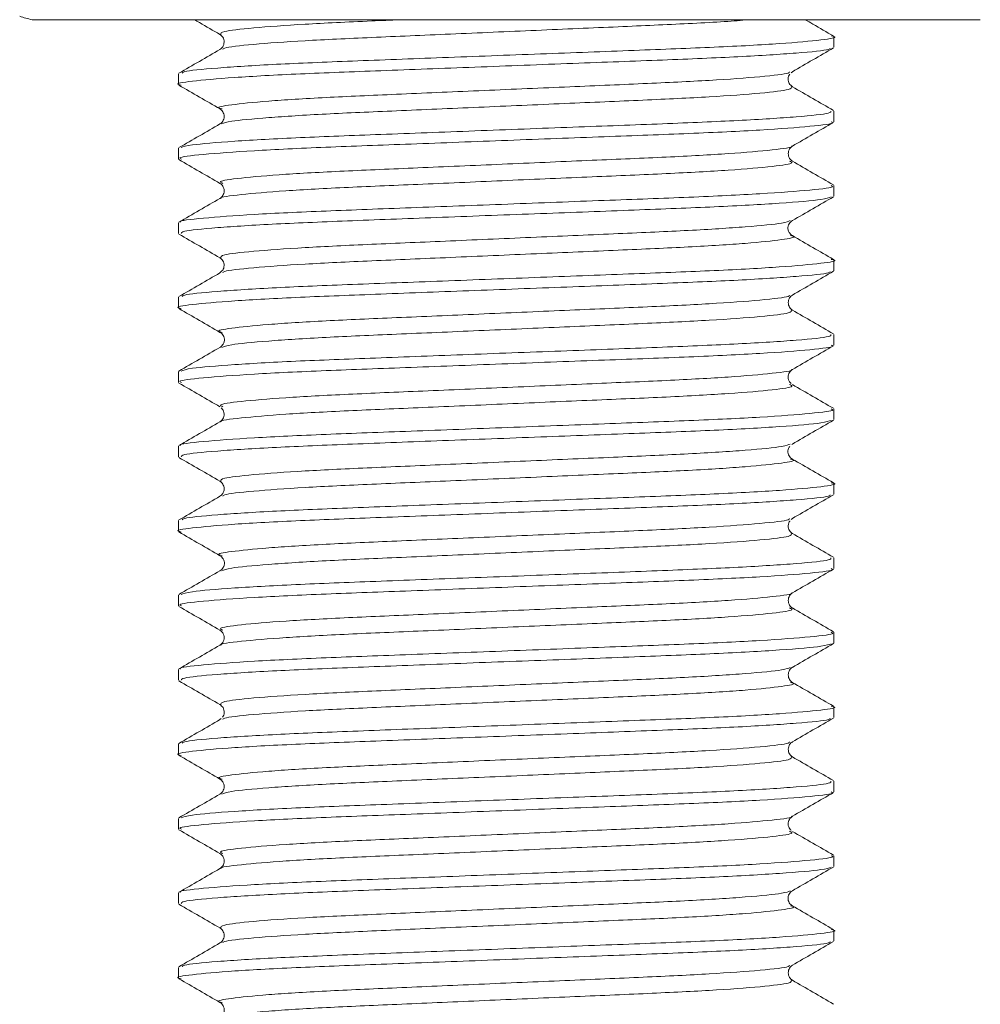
# Model space of a CAD drawing. Header units: millimetres. Extents: x 0 to 210, y 0 to 297.
# Tile 15 of 24: x 116 to 127, y 206 to 217. Entities that reach past the tile are written whole.
import ezdxf

# ---------------------------------------------------------------- set-up
doc = ezdxf.new("R2010")
doc.units = ezdxf.units.MM

msp = doc.modelspace()

# ---------------------------------------------------------------- linework, layer by layer
at = {"color": 179, "linetype": 'Continuous', "lineweight": 15}
for p, q in [((126.954, 217.062), (116.347, 217.062)), ((125.317, 216.753), (125.317, 216.873)), ((117.984, 216.456), (117.984, 216.336)), ((124.838, 216.468), (124.852, 216.48)), ((125.317, 215.92), (125.317, 216.039)), ((117.984, 215.623), (117.984, 215.503)), ((125.317, 215.086), (125.317, 215.206)), ((117.984, 214.789), (117.984, 214.67)), ((125.317, 214.253), (125.317, 214.373)), ((118.463, 214.243), (118.449, 214.229)), ((117.984, 213.956), (117.984, 213.836)), ((125.317, 213.42), (125.317, 213.539)), ((117.984, 213.123), (117.984, 213.003)), ((125.317, 212.586), (125.317, 212.706)), ((117.984, 212.289), (117.984, 212.17)), ((124.844, 212.307), (124.852, 212.313)), ((125.317, 211.753), (125.317, 211.873)), ((124.838, 211.467), (124.852, 211.48)), ((117.984, 211.456), (117.984, 211.336)), ((125.317, 210.92), (125.317, 211.039)), ((117.984, 210.623), (117.984, 210.503)), ((125.317, 210.086), (125.317, 210.206)), ((117.984, 209.789), (117.984, 209.67)), ((125.317, 209.253), (125.317, 209.373)), ((118.462, 209.242), (118.449, 209.229)), ((117.984, 208.956), (117.984, 208.836)), ((125.317, 208.42), (125.317, 208.539)), ((117.984, 208.123), (117.984, 208.003)), ((125.317, 207.586), (125.317, 207.706)), ((117.984, 207.289), (117.984, 207.17)), ((125.317, 206.753), (125.317, 206.873)), ((117.984, 206.456), (117.984, 206.336))]:
    msp.add_line(p, q, dxfattribs=at)
msp.add_arc((116.686, 218.539), 1.516, 251.6256, 257.0515, dxfattribs=at)
for points, knots in [([(118.163, 217.062), (118.182, 217.051), (118.277, 216.996), (118.372, 216.941), (118.449, 216.897)], [0, 0, 0, 0, 0.196947, 1, 1, 1, 1]), ([(125.311, 216.88), (125.234, 216.924), (125.129, 216.985), (125.024, 217.046), (124.995, 217.062)], [0, 0, 0, 0, 0.727884, 1, 1, 1, 1]), ([(118.449, 216.897), (118.46, 216.888), (118.484, 216.87), (118.501, 216.811), (118.482, 216.754), (118.46, 216.737), (118.449, 216.729)], [0, 0, 0, 0, 0.240569, 0.488289, 0.742959, 1, 1, 1, 1]), ([(118.449, 216.729), (118.372, 216.684), (118.219, 216.596), (118.066, 216.507), (117.99, 216.463)], [0, 0, 0, 0, 0.4999495, 1, 1, 1, 1]), ([(124.852, 216.48), (124.928, 216.524), (125.081, 216.613), (125.234, 216.701), (125.311, 216.746)], [0, 0, 0, 0, 0.49995, 1, 1, 1, 1]), ([(124.852, 216.312), (124.839, 216.323), (124.817, 216.34), (124.805, 216.374), (124.802, 216.419), (124.813, 216.438), (124.822, 216.452)], [0, 0, 0, 0, 0.221769, 0.361192, 0.529987, 1, 1, 1, 1]), ([(117.99, 216.329), (118.066, 216.285), (118.219, 216.196), (118.372, 216.108), (118.449, 216.063)], [0, 0, 0, 0, 0.50005, 1, 1, 1, 1]), ([(125.311, 216.046), (125.234, 216.091), (125.081, 216.179), (124.928, 216.268), (124.852, 216.312)], [0, 0, 0, 0, 0.50005, 1, 1, 1, 1]), ([(118.448, 216.064), (118.46, 216.055), (118.483, 216.037), (118.501, 215.979), (118.483, 215.921), (118.46, 215.904), (118.448, 215.895)], [0, 0, 0, 0, 0.248457, 0.499985, 0.751528, 1, 1, 1, 1]), ([(118.449, 215.895), (118.372, 215.851), (118.219, 215.762), (118.066, 215.674), (117.99, 215.63)], [0, 0, 0, 0, 0.4999494, 1, 1, 1, 1]), ([(124.852, 215.647), (124.928, 215.691), (125.081, 215.78), (125.234, 215.868), (125.311, 215.912)], [0, 0, 0, 0, 0.49995, 1, 1, 1, 1]), ([(124.852, 215.478), (124.841, 215.487), (124.817, 215.505), (124.8, 215.563), (124.817, 215.621), (124.841, 215.638), (124.852, 215.647)], [0, 0, 0, 0, 0.2483, 0.500004, 0.751704, 1, 1, 1, 1]), ([(117.99, 215.496), (118.066, 215.451), (118.219, 215.363), (118.372, 215.274), (118.449, 215.23)], [0, 0, 0, 0, 0.5000505, 1, 1, 1, 1]), ([(125.311, 215.213), (125.234, 215.257), (125.081, 215.346), (124.928, 215.434), (124.852, 215.479)], [0, 0, 0, 0, 0.500051, 1, 1, 1, 1]), ([(118.448, 215.23), (118.46, 215.222), (118.483, 215.204), (118.501, 215.146), (118.483, 215.088), (118.46, 215.07), (118.448, 215.062)], [0, 0, 0, 0, 0.248417, 0.500014, 0.751597, 1, 1, 1, 1]), ([(118.449, 215.062), (118.372, 215.018), (118.219, 214.929), (118.066, 214.841), (117.99, 214.796)], [0, 0, 0, 0, 0.499949, 1, 1, 1, 1]), ([(124.852, 214.813), (124.928, 214.858), (125.081, 214.946), (125.234, 215.035), (125.311, 215.079)], [0, 0, 0, 0, 0.49995, 1, 1, 1, 1]), ([(124.852, 214.645), (124.844, 214.649), (124.833, 214.655), (124.809, 214.691), (124.801, 214.719), (124.803, 214.75), (124.814, 214.777), (124.831, 214.799), (124.845, 214.809), (124.852, 214.813)], [0, 0, 0, 0, 0.472774, 0.626907, 0.741682, 0.827839, 0.895217, 0.951243, 1, 1, 1, 1]), ([(117.99, 214.662), (118.066, 214.618), (118.219, 214.53), (118.372, 214.441), (118.449, 214.397)], [0, 0, 0, 0, 0.50005, 1, 1, 1, 1]), ([(125.311, 214.38), (125.234, 214.424), (125.081, 214.512), (124.928, 214.601), (124.852, 214.645)], [0, 0, 0, 0, 0.500051, 1, 1, 1, 1]), ([(118.449, 214.397), (118.461, 214.387), (118.486, 214.367), (118.501, 214.306), (118.483, 214.259), (118.468, 214.247), (118.463, 214.243)], [0, 0, 0, 0, 0.234134, 0.497645, 0.807781, 1, 1, 1, 1]), ([(118.449, 214.229), (118.372, 214.184), (118.219, 214.096), (118.066, 214.007), (117.99, 213.963)], [0, 0, 0, 0, 0.49995, 1, 1, 1, 1]), ([(124.852, 213.98), (124.928, 214.024), (125.081, 214.113), (125.234, 214.201), (125.311, 214.246)], [0, 0, 0, 0, 0.4999495, 1, 1, 1, 1]), ([(124.852, 213.812), (124.84, 213.821), (124.817, 213.838), (124.8, 213.896), (124.817, 213.954), (124.84, 213.971), (124.852, 213.98)], [0, 0, 0, 0, 0.2485586, 0.5000025, 0.7514439, 1, 1, 1, 1]), ([(117.99, 213.829), (118.066, 213.785), (118.219, 213.696), (118.372, 213.608), (118.449, 213.563)], [0, 0, 0, 0, 0.500051, 1, 1, 1, 1]), ([(125.311, 213.546), (125.234, 213.591), (125.081, 213.679), (124.928, 213.768), (124.852, 213.812)], [0, 0, 0, 0, 0.5000505, 1, 1, 1, 1]), ([(118.449, 213.563), (118.455, 213.559), (118.47, 213.549), (118.487, 213.527), (118.498, 213.5), (118.499, 213.469), (118.491, 213.441), (118.468, 213.405), (118.457, 213.399), (118.449, 213.395)], [0, 0, 0, 0, 0.049125, 0.105564, 0.173345, 0.259766, 0.374548, 0.528352, 1, 1, 1, 1]), ([(118.449, 213.395), (118.372, 213.351), (118.219, 213.262), (118.066, 213.174), (117.99, 213.13)], [0, 0, 0, 0, 0.49995, 1, 1, 1, 1]), ([(124.852, 213.147), (124.928, 213.191), (125.081, 213.28), (125.234, 213.368), (125.311, 213.412)], [0, 0, 0, 0, 0.499949, 1, 1, 1, 1]), ([(124.838, 212.992), (124.832, 212.996), (124.818, 213.007), (124.799, 213.054), (124.813, 213.116), (124.84, 213.137), (124.852, 213.147)], [0, 0, 0, 0, 0.208884, 0.5246, 0.780555, 1, 1, 1, 1]), ([(117.99, 212.996), (118.066, 212.951), (118.219, 212.863), (118.372, 212.774), (118.449, 212.73)], [0, 0, 0, 0, 0.500051, 1, 1, 1, 1]), ([(125.311, 212.713), (125.234, 212.757), (125.081, 212.846), (124.928, 212.934), (124.852, 212.979)], [0, 0, 0, 0, 0.5000504, 1, 1, 1, 1]), ([(118.462, 212.717), (118.468, 212.713), (118.48, 212.704), (118.501, 212.658), (118.489, 212.594), (118.461, 212.572), (118.449, 212.562)], [0, 0, 0, 0, 0.2353826, 0.5564261, 0.8007248, 1, 1, 1, 1]), ([(124.852, 212.313), (124.928, 212.358), (125.081, 212.446), (125.234, 212.535), (125.311, 212.579)], [0, 0, 0, 0, 0.499949, 1, 1, 1, 1]), ([(118.449, 212.562), (118.372, 212.518), (118.219, 212.429), (118.066, 212.341), (117.99, 212.296)], [0, 0, 0, 0, 0.49995, 1, 1, 1, 1]), ([(124.852, 212.145), (124.845, 212.15), (124.831, 212.159), (124.813, 212.182), (124.802, 212.21), (124.801, 212.24), (124.809, 212.269), (124.817, 212.281), (124.822, 212.287)], [0, 0, 0, 0, 0.092094, 0.196351, 0.320574, 0.481209, 0.700035, 1, 1, 1, 1]), ([(117.99, 212.162), (118.066, 212.118), (118.219, 212.03), (118.372, 211.941), (118.449, 211.897)], [0, 0, 0, 0, 0.5000506, 1, 1, 1, 1]), ([(125.311, 211.88), (125.234, 211.924), (125.081, 212.012), (124.928, 212.101), (124.852, 212.145)], [0, 0, 0, 0, 0.500051, 1, 1, 1, 1]), ([(118.449, 211.897), (118.46, 211.888), (118.483, 211.871), (118.501, 211.813), (118.483, 211.755), (118.46, 211.737), (118.449, 211.729)], [0, 0, 0, 0, 0.248558, 0.500002, 0.751444, 1, 1, 1, 1]), ([(118.449, 211.728), (118.372, 211.684), (118.219, 211.596), (118.066, 211.507), (117.99, 211.463)], [0, 0, 0, 0, 0.500106, 1, 1, 1, 1]), ([(124.852, 211.48), (124.928, 211.524), (125.081, 211.613), (125.234, 211.701), (125.311, 211.746)], [0, 0, 0, 0, 0.49995, 1, 1, 1, 1]), ([(124.852, 211.312), (124.839, 211.322), (124.812, 211.343), (124.799, 211.405), (124.814, 211.444), (124.823, 211.452), (124.823, 211.452)], [0, 0, 0, 0, 0.263305, 0.576082, 0.971688, 1, 1, 1, 1]), ([(117.99, 211.329), (118.066, 211.285), (118.219, 211.196), (118.372, 211.108), (118.449, 211.063)], [0, 0, 0, 0, 0.50005, 1, 1, 1, 1]), ([(125.311, 211.046), (125.234, 211.091), (125.081, 211.179), (124.928, 211.268), (124.852, 211.312)], [0, 0, 0, 0, 0.500051, 1, 1, 1, 1]), ([(118.456, 211.057), (118.462, 211.054), (118.47, 211.05), (118.492, 211.019), (118.5, 210.991), (118.499, 210.964), (118.493, 210.944), (118.484, 210.927), (118.47, 210.909), (118.455, 210.9), (118.449, 210.895)], [0, 0, 0, 0, 0.426541, 0.602941, 0.72878, 0.818795, 0.855236, 0.888021, 0.946789, 1, 1, 1, 1]), ([(124.852, 210.647), (124.928, 210.691), (125.081, 210.78), (125.234, 210.868), (125.311, 210.912)], [0, 0, 0, 0, 0.49995, 1, 1, 1, 1]), ([(118.449, 210.895), (118.372, 210.851), (118.219, 210.762), (118.066, 210.674), (117.99, 210.63)], [0, 0, 0, 0, 0.499949, 1, 1, 1, 1]), ([(124.852, 210.478), (124.841, 210.487), (124.817, 210.505), (124.8, 210.563), (124.817, 210.621), (124.841, 210.638), (124.852, 210.647)], [0, 0, 0, 0, 0.248388, 0.500012, 0.751624, 1, 1, 1, 1]), ([(117.99, 210.496), (118.066, 210.451), (118.219, 210.363), (118.372, 210.274), (118.449, 210.23)], [0, 0, 0, 0, 0.50005, 1, 1, 1, 1]), ([(125.311, 210.213), (125.234, 210.257), (125.081, 210.346), (124.928, 210.434), (124.852, 210.479)], [0, 0, 0, 0, 0.50005, 1, 1, 1, 1]), ([(118.448, 210.23), (118.46, 210.222), (118.483, 210.204), (118.501, 210.146), (118.483, 210.088), (118.46, 210.07), (118.448, 210.062)], [0, 0, 0, 0, 0.24833, 0.500007, 0.751677, 1, 1, 1, 1]), ([(118.449, 210.062), (118.372, 210.018), (118.219, 209.929), (118.066, 209.841), (117.99, 209.796)], [0, 0, 0, 0, 0.49995, 1, 1, 1, 1]), ([(124.852, 209.813), (124.928, 209.858), (125.081, 209.946), (125.234, 210.035), (125.311, 210.079)], [0, 0, 0, 0, 0.49995, 1, 1, 1, 1]), ([(124.852, 209.645), (124.84, 209.654), (124.817, 209.671), (124.8, 209.729), (124.817, 209.787), (124.84, 209.805), (124.852, 209.814)], [0, 0, 0, 0, 0.248483, 0.499984, 0.751501, 1, 1, 1, 1]), ([(117.99, 209.662), (118.066, 209.618), (118.219, 209.53), (118.372, 209.441), (118.449, 209.397)], [0, 0, 0, 0, 0.50005, 1, 1, 1, 1]), ([(125.311, 209.38), (125.234, 209.424), (125.081, 209.512), (124.928, 209.601), (124.852, 209.645)], [0, 0, 0, 0, 0.5000505, 1, 1, 1, 1]), ([(118.449, 209.397), (118.462, 209.386), (118.491, 209.362), (118.501, 209.295), (118.487, 209.271), (118.478, 209.257)], [0, 0, 0, 0, 0.2376233, 0.5503178, 1, 1, 1, 1]), ([(118.449, 209.229), (118.372, 209.184), (118.219, 209.096), (118.066, 209.007), (117.99, 208.963)], [0, 0, 0, 0, 0.49995, 1, 1, 1, 1]), ([(124.852, 208.98), (124.928, 209.024), (125.081, 209.113), (125.234, 209.201), (125.311, 209.246)], [0, 0, 0, 0, 0.499949, 1, 1, 1, 1]), ([(124.852, 208.812), (124.84, 208.821), (124.815, 208.841), (124.8, 208.901), (124.82, 208.957), (124.841, 208.972), (124.852, 208.98)], [0, 0, 0, 0, 0.212885, 0.446095, 0.709907, 1, 1, 1, 1]), ([(117.99, 208.829), (118.066, 208.785), (118.219, 208.696), (118.372, 208.608), (118.449, 208.563)], [0, 0, 0, 0, 0.500051, 1, 1, 1, 1]), ([(125.311, 208.546), (125.234, 208.591), (125.081, 208.679), (124.928, 208.768), (124.852, 208.812)], [0, 0, 0, 0, 0.50005, 1, 1, 1, 1]), ([(118.449, 208.563), (118.46, 208.555), (118.483, 208.537), (118.501, 208.479), (118.483, 208.421), (118.46, 208.404), (118.449, 208.395)], [0, 0, 0, 0, 0.248557, 0.499996, 0.751439, 1, 1, 1, 1]), ([(118.449, 208.395), (118.372, 208.351), (118.219, 208.262), (118.066, 208.174), (117.99, 208.13)], [0, 0, 0, 0, 0.499949, 1, 1, 1, 1]), ([(124.852, 208.147), (124.928, 208.191), (125.081, 208.28), (125.234, 208.368), (125.311, 208.412)], [0, 0, 0, 0, 0.4999494, 1, 1, 1, 1]), ([(124.838, 207.991), (124.833, 207.995), (124.822, 208.002), (124.802, 208.042), (124.805, 208.085), (124.818, 208.119), (124.839, 208.136), (124.852, 208.147)], [0, 0, 0, 0, 0.274943, 0.606881, 0.729658, 0.832821, 1, 1, 1, 1]), ([(117.99, 207.996), (118.066, 207.951), (118.219, 207.863), (118.372, 207.774), (118.449, 207.73)], [0, 0, 0, 0, 0.5000506, 1, 1, 1, 1]), ([(125.311, 207.713), (125.234, 207.757), (125.081, 207.846), (124.928, 207.934), (124.852, 207.978)], [0, 0, 0, 0, 0.500051, 1, 1, 1, 1]), ([(118.449, 207.73), (118.46, 207.722), (118.482, 207.705), (118.501, 207.648), (118.484, 207.589), (118.46, 207.571), (118.449, 207.562)], [0, 0, 0, 0, 0.264821, 0.522351, 0.766715, 1, 1, 1, 1]), ([(118.449, 207.562), (118.372, 207.518), (118.219, 207.429), (118.066, 207.341), (117.99, 207.296)], [0, 0, 0, 0, 0.499949, 1, 1, 1, 1]), ([(124.852, 207.313), (124.928, 207.358), (125.081, 207.446), (125.234, 207.535), (125.311, 207.579)], [0, 0, 0, 0, 0.500102, 1, 1, 1, 1]), ([(124.852, 207.145), (124.845, 207.15), (124.831, 207.159), (124.815, 207.181), (124.804, 207.207), (124.801, 207.253), (124.83, 207.301), (124.843, 207.309), (124.852, 207.313)], [0, 0, 0, 0, 0.057333, 0.122874, 0.200471, 0.295316, 0.564241, 1, 1, 1, 1]), ([(117.99, 207.162), (118.066, 207.118), (118.219, 207.03), (118.372, 206.941), (118.449, 206.897)], [0, 0, 0, 0, 0.5000506, 1, 1, 1, 1]), ([(125.311, 206.88), (125.234, 206.924), (125.081, 207.012), (124.928, 207.101), (124.852, 207.145)], [0, 0, 0, 0, 0.500051, 1, 1, 1, 1]), ([(118.449, 206.897), (118.46, 206.888), (118.483, 206.871), (118.501, 206.813), (118.483, 206.755), (118.46, 206.737), (118.449, 206.729)], [0, 0, 0, 0, 0.24856, 0.500003, 0.751443, 1, 1, 1, 1]), ([(118.449, 206.729), (118.372, 206.684), (118.219, 206.596), (118.066, 206.507), (117.99, 206.463)], [0, 0, 0, 0, 0.49995, 1, 1, 1, 1]), ([(124.852, 206.48), (124.928, 206.524), (125.081, 206.613), (125.234, 206.701), (125.311, 206.746)], [0, 0, 0, 0, 0.499949, 1, 1, 1, 1]), ([(124.852, 206.312), (124.84, 206.321), (124.818, 206.338), (124.8, 206.395), (124.817, 206.453), (124.84, 206.471), (124.852, 206.48)], [0, 0, 0, 0, 0.255315, 0.509329, 0.757802, 1, 1, 1, 1]), ([(117.99, 206.329), (118.066, 206.285), (118.219, 206.196), (118.372, 206.108), (118.449, 206.063)], [0, 0, 0, 0, 0.50005, 1, 1, 1, 1]), ([(125.311, 206.046), (125.234, 206.091), (125.081, 206.179), (124.928, 206.268), (124.852, 206.312)], [0, 0, 0, 0, 0.50005, 1, 1, 1, 1]), ([(118.449, 206.063), (118.457, 206.059), (118.471, 206.051), (118.499, 206.002), (118.496, 205.957), (118.483, 205.923), (118.462, 205.906), (118.449, 205.895)], [0, 0, 0, 0, 0.427683, 0.697327, 0.793895, 0.873535, 1, 1, 1, 1])]:
    msp.add_open_spline(points, degree=3, knots=knots, dxfattribs=at)
at = {"color": 179, "linetype": 'Continuous', "lineweight": 0}
for points, knots in [([(120.465, 217.062), (120.357, 217.057), (119.956, 217.04), (119.364, 217.012), (118.787, 216.97), (118.454, 216.931), (118.457, 216.908), (118.458, 216.897)], [0, 0, 0, 0, 0.08424, 0.313798, 0.552354, 0.789897, 1, 1, 1, 1]), ([(124.355, 217.062), (124.345, 217.061), (124.204, 217.046), (123.708, 217.018), (122.916, 216.983), (121.986, 216.943), (121.026, 216.901), (120.129, 216.863), (119.358, 216.827), (118.794, 216.786), (118.49, 216.752), (118.483, 216.734), (118.481, 216.729)], [0, 0, 0, 0, 0.009283, 0.127717, 0.241674, 0.359529, 0.479227, 0.595531, 0.710352, 0.829674, 0.948489, 1, 1, 1, 1]), ([(118.027, 216.464), (118.03, 216.469), (118.037, 216.487), (118.386, 216.521), (119.032, 216.563), (119.912, 216.599), (120.937, 216.637), (122.035, 216.679), (123.092, 216.719), (124.019, 216.754), (124.758, 216.794), (125.199, 216.836), (125.369, 216.863), (125.298, 216.878), (125.287, 216.88)], [0, 0, 0, 0, 0.043659, 0.138665, 0.234075, 0.325889, 0.418888, 0.514599, 0.608838, 0.699962, 0.794662, 0.890238, 0.98254, 1, 1, 1, 1]), ([(125.273, 216.745), (125.272, 216.74), (125.269, 216.722), (124.93, 216.689), (124.293, 216.647), (123.418, 216.611), (122.397, 216.573), (121.3, 216.531), (120.24, 216.491), (119.308, 216.456), (118.562, 216.415), (118.111, 216.374), (117.933, 216.346), (118.004, 216.331), (118.016, 216.328)], [0, 0, 0, 0, 0.040725, 0.135647, 0.231107, 0.323045, 0.415894, 0.511581, 0.605926, 0.69703, 0.791633, 0.887244, 0.979704, 1, 1, 1, 1]), ([(124.82, 216.48), (124.819, 216.475), (124.815, 216.458), (124.52, 216.424), (123.964, 216.383), (123.198, 216.346), (122.304, 216.309), (121.344, 216.267), (120.417, 216.227), (119.6, 216.192), (118.948, 216.151), (118.552, 216.109), (118.397, 216.082), (118.461, 216.066), (118.473, 216.063)], [0, 0, 0, 0, 0.038232, 0.133184, 0.228674, 0.320637, 0.413513, 0.509229, 0.603603, 0.694732, 0.789364, 0.885005, 0.977491, 1, 1, 1, 1]), ([(124.839, 216.312), (124.842, 216.301), (124.85, 216.279), (124.526, 216.24), (123.962, 216.198), (123.198, 216.162), (122.304, 216.124), (121.344, 216.082), (120.417, 216.042), (119.598, 216.007), (118.957, 215.966), (118.549, 215.927), (118.494, 215.905), (118.471, 215.895)], [0, 0, 0, 0, 0.081032, 0.17592, 0.271346, 0.363248, 0.456061, 0.551713, 0.646024, 0.737092, 0.83166, 0.927237, 1, 1, 1, 1]), ([(118.013, 215.63), (118.041, 215.64), (118.103, 215.663), (118.573, 215.702), (119.305, 215.743), (120.241, 215.777), (121.3, 215.818), (122.397, 215.859), (123.419, 215.897), (124.293, 215.934), (124.933, 215.975), (125.286, 216.012), (125.284, 216.031), (125.283, 216.039)], [0, 0, 0, 0, 0.076428, 0.17388, 0.270305, 0.363163, 0.459325, 0.556853, 0.65149, 0.745198, 0.842496, 0.939246, 1, 1, 1, 1]), ([(125.284, 215.92), (125.294, 215.916), (125.332, 215.9), (125.082, 215.869), (124.539, 215.827), (123.728, 215.788), (122.75, 215.753), (121.668, 215.712), (120.584, 215.67), (119.601, 215.635), (118.784, 215.596), (118.231, 215.554), (117.972, 215.523), (118.008, 215.507), (118.018, 215.503)], [0, 0, 0, 0, 0.028686, 0.122517, 0.218284, 0.31179, 0.403251, 0.498453, 0.593723, 0.685275, 0.778643, 0.874402, 0.968358, 1, 1, 1, 1]), ([(124.842, 215.647), (124.844, 215.646), (124.865, 215.633), (124.647, 215.605), (124.18, 215.563), (123.468, 215.524), (122.613, 215.489), (121.666, 215.447), (120.717, 215.406), (119.857, 215.37), (119.143, 215.332), (118.654, 215.29), (118.421, 215.256), (118.465, 215.237), (118.481, 215.23)], [0, 0, 0, 0, 0.007232, 0.10107, 0.196845, 0.290358, 0.381824, 0.477034, 0.572312, 0.66387, 0.757244, 0.853012, 0.946975, 1, 1, 1, 1]), ([(124.819, 215.479), (124.835, 215.472), (124.882, 215.454), (124.658, 215.42), (124.177, 215.378), (123.469, 215.339), (122.613, 215.304), (121.666, 215.263), (120.717, 215.221), (119.857, 215.186), (119.14, 215.147), (118.664, 215.105), (118.44, 215.077), (118.46, 215.063), (118.462, 215.062)], [0, 0, 0, 0, 0.05013, 0.143959, 0.239725, 0.333229, 0.424685, 0.519886, 0.615156, 0.706704, 0.800069, 0.895828, 0.989782, 1, 1, 1, 1]), ([(118.008, 214.796), (118.005, 214.798), (117.981, 214.812), (118.237, 214.841), (118.783, 214.883), (119.602, 214.921), (120.584, 214.957), (121.668, 214.998), (122.75, 215.04), (123.728, 215.075), (124.539, 215.114), (125.082, 215.156), (125.332, 215.186), (125.294, 215.202), (125.284, 215.206)], [0, 0, 0, 0, 0.013277, 0.109015, 0.20659, 0.301728, 0.395017, 0.492094, 0.589102, 0.682296, 0.777576, 0.875159, 0.97077, 1, 1, 1, 1]), ([(125.284, 215.078), (125.26, 215.069), (125.204, 215.047), (124.747, 215.008), (124.023, 214.967), (123.092, 214.932), (122.036, 214.892), (120.938, 214.851), (119.913, 214.812), (119.033, 214.776), (118.383, 214.735), (118.019, 214.698), (118.017, 214.678), (118.016, 214.67)], [0, 0, 0, 0, 0.073351, 0.17076, 0.267281, 0.360154, 0.456199, 0.553747, 0.648535, 0.742109, 0.839349, 0.93618, 1, 1, 1, 1]), ([(124.827, 214.813), (124.807, 214.804), (124.758, 214.782), (124.36, 214.744), (123.727, 214.703), (122.912, 214.668), (121.988, 214.628), (121.027, 214.586), (120.129, 214.548), (119.36, 214.512), (118.789, 214.47), (118.454, 214.431), (118.457, 214.408), (118.458, 214.397)], [0, 0, 0, 0, 0.069733, 0.16527, 0.259934, 0.351019, 0.445217, 0.54089, 0.633854, 0.725626, 0.820997, 0.915966, 1, 1, 1, 1]), ([(124.83, 214.645), (124.841, 214.643), (124.905, 214.628), (124.756, 214.601), (124.37, 214.559), (123.724, 214.518), (122.912, 214.483), (121.988, 214.443), (121.027, 214.401), (120.13, 214.363), (119.359, 214.327), (118.795, 214.286), (118.49, 214.252), (118.483, 214.234), (118.481, 214.229)], [0, 0, 0, 0, 0.019589, 0.111913, 0.207517, 0.302247, 0.393396, 0.487659, 0.5834, 0.676428, 0.768265, 0.863702, 0.958738, 1, 1, 1, 1]), ([(118.027, 213.964), (118.03, 213.969), (118.037, 213.987), (118.387, 214.021), (119.032, 214.063), (119.913, 214.099), (120.938, 214.137), (122.036, 214.179), (123.092, 214.219), (124.02, 214.254), (124.758, 214.295), (125.199, 214.336), (125.37, 214.363), (125.298, 214.378), (125.287, 214.38)], [0, 0, 0, 0, 0.043722, 0.13873, 0.23414, 0.325952, 0.418956, 0.514668, 0.608905, 0.70003, 0.794734, 0.89031, 0.982609, 1, 1, 1, 1]), ([(125.273, 214.245), (125.272, 214.24), (125.269, 214.222), (124.93, 214.189), (124.294, 214.147), (123.419, 214.111), (122.398, 214.073), (121.301, 214.031), (120.241, 213.991), (119.308, 213.956), (118.563, 213.915), (118.111, 213.874), (117.933, 213.846), (118.004, 213.831), (118.016, 213.828)], [0, 0, 0, 0, 0.040672, 0.135592, 0.231054, 0.322994, 0.41584, 0.511526, 0.605874, 0.696978, 0.791579, 0.887191, 0.979653, 1, 1, 1, 1]), ([(124.82, 213.98), (124.819, 213.975), (124.816, 213.958), (124.52, 213.924), (123.964, 213.883), (123.198, 213.846), (122.305, 213.809), (121.344, 213.767), (120.417, 213.727), (119.601, 213.692), (118.948, 213.651), (118.552, 213.609), (118.397, 213.582), (118.461, 213.566), (118.473, 213.563)], [0, 0, 0, 0, 0.038177, 0.133126, 0.228617, 0.320583, 0.413456, 0.509172, 0.603548, 0.694676, 0.789306, 0.884948, 0.977437, 1, 1, 1, 1]), ([(124.839, 213.812), (124.842, 213.801), (124.85, 213.779), (124.526, 213.74), (123.962, 213.698), (123.199, 213.662), (122.305, 213.624), (121.344, 213.582), (120.418, 213.542), (119.598, 213.507), (118.957, 213.466), (118.549, 213.427), (118.494, 213.405), (118.471, 213.395)], [0, 0, 0, 0, 0.080952, 0.175835, 0.271258, 0.36316, 0.455967, 0.551615, 0.645925, 0.736989, 0.831553, 0.927127, 1, 1, 1, 1]), ([(118.013, 213.13), (118.041, 213.14), (118.103, 213.163), (118.573, 213.202), (119.306, 213.243), (120.242, 213.277), (121.301, 213.318), (122.398, 213.359), (123.419, 213.397), (124.293, 213.434), (124.934, 213.475), (125.286, 213.512), (125.284, 213.531), (125.283, 213.539)], [0, 0, 0, 0, 0.076537, 0.173985, 0.270403, 0.363256, 0.459416, 0.55694, 0.651569, 0.745275, 0.84257, 0.939313, 1, 1, 1, 1]), ([(125.285, 213.42), (125.294, 213.416), (125.333, 213.4), (125.082, 213.369), (124.54, 213.327), (123.729, 213.288), (122.751, 213.253), (121.669, 213.212), (120.585, 213.17), (119.602, 213.135), (118.785, 213.096), (118.231, 213.054), (117.972, 213.023), (118.008, 213.007), (118.018, 213.003)], [0, 0, 0, 0, 0.028624, 0.122452, 0.218219, 0.311729, 0.403187, 0.498388, 0.593659, 0.685214, 0.778578, 0.874337, 0.968296, 1, 1, 1, 1]), ([(124.842, 213.147), (124.844, 213.146), (124.865, 213.133), (124.648, 213.105), (124.18, 213.063), (123.469, 213.024), (122.613, 212.989), (121.666, 212.947), (120.718, 212.906), (119.857, 212.87), (119.143, 212.832), (118.654, 212.79), (118.421, 212.756), (118.465, 212.737), (118.48, 212.73)], [0, 0, 0, 0, 0.007193, 0.10103, 0.196806, 0.290324, 0.381789, 0.476999, 0.57228, 0.663841, 0.757213, 0.852982, 0.94695, 1, 1, 1, 1]), ([(124.819, 212.979), (124.835, 212.972), (124.882, 212.954), (124.658, 212.92), (124.178, 212.878), (123.47, 212.839), (122.613, 212.804), (121.666, 212.763), (120.718, 212.721), (119.858, 212.686), (119.141, 212.647), (118.664, 212.605), (118.44, 212.577), (118.46, 212.563), (118.462, 212.562)], [0, 0, 0, 0, 0.049994, 0.143831, 0.239609, 0.333127, 0.424593, 0.519804, 0.615086, 0.706648, 0.800021, 0.895791, 0.989759, 1, 1, 1, 1]), ([(118.008, 212.296), (118.005, 212.298), (117.981, 212.312), (118.237, 212.341), (118.783, 212.383), (119.602, 212.421), (120.585, 212.457), (121.669, 212.498), (122.751, 212.54), (123.729, 212.575), (124.54, 212.614), (125.082, 212.656), (125.333, 212.686), (125.294, 212.702), (125.285, 212.706)], [0, 0, 0, 0, 0.013296, 0.109041, 0.20662, 0.30176, 0.395055, 0.492138, 0.589148, 0.682345, 0.777632, 0.87522, 0.970832, 1, 1, 1, 1]), ([(125.284, 212.578), (125.26, 212.569), (125.204, 212.547), (124.748, 212.508), (124.023, 212.467), (123.092, 212.432), (122.037, 212.392), (120.938, 212.351), (119.913, 212.312), (119.033, 212.276), (118.384, 212.235), (118.019, 212.198), (118.017, 212.178), (118.016, 212.17)], [0, 0, 0, 0, 0.073227, 0.170641, 0.26717, 0.36005, 0.456098, 0.553653, 0.64845, 0.742027, 0.839273, 0.936111, 1, 1, 1, 1]), ([(124.827, 212.313), (124.807, 212.304), (124.758, 212.282), (124.361, 212.244), (123.727, 212.203), (122.912, 212.168), (121.988, 212.128), (121.027, 212.086), (120.13, 212.048), (119.361, 212.012), (118.789, 211.97), (118.454, 211.931), (118.457, 211.908), (118.458, 211.897)], [0, 0, 0, 0, 0.069604, 0.165142, 0.259811, 0.350898, 0.445095, 0.540772, 0.633741, 0.725513, 0.820885, 0.915857, 1, 1, 1, 1]), ([(124.83, 212.145), (124.841, 212.143), (124.905, 212.128), (124.757, 212.101), (124.37, 212.059), (123.725, 212.018), (122.913, 211.983), (121.988, 211.943), (121.027, 211.901), (120.13, 211.863), (119.359, 211.827), (118.795, 211.786), (118.49, 211.752), (118.483, 211.734), (118.481, 211.729)], [0, 0, 0, 0, 0.019584, 0.111895, 0.207487, 0.30221, 0.393349, 0.4876, 0.583331, 0.676353, 0.768177, 0.863603, 0.95863, 1, 1, 1, 1]), ([(118.027, 211.464), (118.03, 211.469), (118.037, 211.487), (118.387, 211.521), (119.033, 211.563), (119.914, 211.599), (120.938, 211.637), (122.036, 211.679), (123.093, 211.719), (124.021, 211.754), (124.759, 211.795), (125.199, 211.836), (125.37, 211.863), (125.298, 211.878), (125.287, 211.88)], [0, 0, 0, 0, 0.043729, 0.138738, 0.234147, 0.325957, 0.418963, 0.514676, 0.608911, 0.700036, 0.794742, 0.890317, 0.982613, 1, 1, 1, 1]), ([(125.273, 211.745), (125.272, 211.74), (125.27, 211.722), (124.93, 211.689), (124.294, 211.647), (123.42, 211.611), (122.399, 211.573), (121.301, 211.531), (120.242, 211.491), (119.309, 211.456), (118.563, 211.416), (118.111, 211.374), (117.933, 211.346), (118.004, 211.331), (118.016, 211.328)], [0, 0, 0, 0, 0.040587, 0.135506, 0.230969, 0.322913, 0.415757, 0.511443, 0.605794, 0.696898, 0.791498, 0.887111, 0.979578, 1, 1, 1, 1]), ([(124.82, 211.48), (124.819, 211.475), (124.816, 211.458), (124.52, 211.424), (123.964, 211.383), (123.199, 211.346), (122.305, 211.309), (121.345, 211.267), (120.418, 211.227), (119.601, 211.192), (118.949, 211.151), (118.552, 211.109), (118.397, 211.082), (118.461, 211.066), (118.473, 211.063)], [0, 0, 0, 0, 0.0380918, 0.1330404, 0.2285335, 0.3205036, 0.4133738, 0.5090901, 0.6034697, 0.6945989, 0.7892276, 0.884871, 0.9773644, 1, 1, 1, 1]), ([(124.839, 211.312), (124.842, 211.301), (124.85, 211.279), (124.526, 211.24), (123.963, 211.198), (123.199, 211.162), (122.305, 211.124), (121.345, 211.082), (120.418, 211.042), (119.599, 211.007), (118.958, 210.966), (118.549, 210.927), (118.494, 210.905), (118.471, 210.895)], [0, 0, 0, 0, 0.0808687, 0.1757509, 0.2711772, 0.3630831, 0.4558883, 0.5515377, 0.6458512, 0.7369168, 0.8314794, 0.9270558, 1, 1, 1, 1]), ([(118.013, 210.63), (118.041, 210.64), (118.103, 210.663), (118.573, 210.702), (119.306, 210.743), (120.243, 210.778), (121.301, 210.818), (122.399, 210.859), (123.42, 210.897), (124.294, 210.934), (124.934, 210.975), (125.286, 211.012), (125.284, 211.031), (125.283, 211.039)], [0, 0, 0, 0, 0.076609, 0.174057, 0.270473, 0.363325, 0.459486, 0.557009, 0.651634, 0.745342, 0.842637, 0.939378, 1, 1, 1, 1]), ([(125.285, 210.92), (125.294, 210.916), (125.333, 210.9), (125.083, 210.869), (124.54, 210.827), (123.73, 210.789), (122.751, 210.753), (121.669, 210.712), (120.586, 210.67), (119.602, 210.635), (118.785, 210.596), (118.232, 210.554), (117.972, 210.523), (118.008, 210.507), (118.018, 210.503)], [0, 0, 0, 0, 0.028562, 0.122387, 0.218154, 0.311667, 0.403123, 0.498322, 0.593596, 0.685152, 0.778514, 0.874272, 0.968234, 1, 1, 1, 1]), ([(124.842, 210.647), (124.844, 210.646), (124.865, 210.633), (124.648, 210.605), (124.181, 210.563), (123.469, 210.524), (122.614, 210.489), (121.667, 210.447), (120.719, 210.406), (119.858, 210.37), (119.144, 210.332), (118.655, 210.29), (118.421, 210.256), (118.465, 210.237), (118.48, 210.23)], [0, 0, 0, 0, 0.007107, 0.100939, 0.196715, 0.290234, 0.381695, 0.476903, 0.572184, 0.663745, 0.757113, 0.852881, 0.946849, 1, 1, 1, 1]), ([(124.819, 210.479), (124.835, 210.472), (124.882, 210.454), (124.658, 210.42), (124.178, 210.378), (123.47, 210.339), (122.614, 210.304), (121.667, 210.263), (120.718, 210.221), (119.859, 210.186), (119.141, 210.147), (118.664, 210.105), (118.44, 210.077), (118.46, 210.063), (118.462, 210.062)], [0, 0, 0, 0, 0.049934, 0.143766, 0.239542, 0.333061, 0.424523, 0.519731, 0.615013, 0.706574, 0.799943, 0.89571, 0.989679, 1, 1, 1, 1]), ([(118.008, 209.796), (118.005, 209.798), (117.981, 209.812), (118.237, 209.841), (118.784, 209.883), (119.603, 209.921), (120.585, 209.957), (121.67, 209.998), (122.751, 210.04), (123.73, 210.075), (124.54, 210.114), (125.083, 210.156), (125.333, 210.186), (125.294, 210.202), (125.285, 210.206)], [0, 0, 0, 0, 0.013376, 0.109122, 0.206699, 0.301834, 0.39513, 0.492212, 0.58922, 0.682413, 0.777702, 0.875288, 0.970896, 1, 1, 1, 1]), ([(125.284, 210.078), (125.26, 210.069), (125.205, 210.047), (124.748, 210.008), (124.024, 209.967), (123.093, 209.932), (122.037, 209.892), (120.939, 209.851), (119.914, 209.812), (119.034, 209.776), (118.384, 209.735), (118.019, 209.698), (118.017, 209.678), (118.016, 209.67)], [0, 0, 0, 0, 0.073221, 0.170628, 0.267152, 0.360027, 0.456067, 0.553616, 0.64841, 0.741979, 0.839216, 0.936051, 1, 1, 1, 1]), ([(124.827, 209.813), (124.807, 209.804), (124.758, 209.782), (124.361, 209.744), (123.728, 209.703), (122.913, 209.668), (121.989, 209.628), (121.028, 209.586), (120.131, 209.548), (119.361, 209.512), (118.789, 209.471), (118.454, 209.431), (118.457, 209.408), (118.458, 209.397)], [0, 0, 0, 0, 0.069605, 0.16514, 0.259808, 0.350894, 0.445087, 0.540761, 0.633731, 0.725498, 0.820867, 0.915839, 1, 1, 1, 1]), ([(124.83, 209.645), (124.841, 209.643), (124.905, 209.628), (124.757, 209.601), (124.371, 209.559), (123.725, 209.518), (122.913, 209.483), (121.989, 209.443), (121.028, 209.402), (120.131, 209.363), (119.36, 209.327), (118.795, 209.286), (118.49, 209.252), (118.483, 209.234), (118.481, 209.229)], [0, 0, 0, 0, 0.0194727, 0.1117893, 0.2073904, 0.3021242, 0.3932729, 0.4875306, 0.5832711, 0.6763053, 0.7681356, 0.8635701, 0.958608, 1, 1, 1, 1]), ([(118.027, 208.964), (118.03, 208.969), (118.037, 208.987), (118.387, 209.022), (119.033, 209.063), (119.914, 209.099), (120.939, 209.137), (122.037, 209.179), (123.094, 209.219), (124.021, 209.254), (124.759, 209.295), (125.199, 209.336), (125.37, 209.363), (125.298, 209.378), (125.287, 209.38)], [0, 0, 0, 0, 0.0438481, 0.1388587, 0.2342654, 0.326072, 0.4190812, 0.5147936, 0.6090249, 0.7001505, 0.7948574, 0.8904306, 0.9827229, 1, 1, 1, 1]), ([(125.273, 209.245), (125.273, 209.24), (125.27, 209.222), (124.931, 209.189), (124.295, 209.147), (123.42, 209.111), (122.399, 209.073), (121.302, 209.031), (120.243, 208.991), (119.309, 208.956), (118.563, 208.916), (118.111, 208.874), (117.933, 208.846), (118.004, 208.831), (118.016, 208.828)], [0, 0, 0, 0, 0.040543, 0.135459, 0.230922, 0.322868, 0.415707, 0.511392, 0.605744, 0.696846, 0.791443, 0.887056, 0.979525, 1, 1, 1, 1]), ([(124.82, 208.98), (124.819, 208.975), (124.816, 208.958), (124.521, 208.924), (123.965, 208.883), (123.199, 208.846), (122.306, 208.809), (121.346, 208.767), (120.418, 208.727), (119.602, 208.692), (118.949, 208.651), (118.553, 208.609), (118.397, 208.582), (118.461, 208.566), (118.473, 208.563)], [0, 0, 0, 0, 0.038047, 0.132992, 0.228485, 0.320457, 0.413322, 0.509037, 0.603417, 0.694545, 0.78917, 0.884813, 0.977308, 1, 1, 1, 1]), ([(124.839, 208.812), (124.842, 208.802), (124.85, 208.779), (124.527, 208.74), (123.963, 208.698), (123.2, 208.662), (122.306, 208.624), (121.346, 208.582), (120.419, 208.542), (119.599, 208.507), (118.958, 208.466), (118.549, 208.428), (118.494, 208.405), (118.471, 208.395)], [0, 0, 0, 0, 0.080849, 0.175731, 0.27116, 0.36307, 0.455874, 0.551525, 0.645842, 0.736909, 0.831471, 0.92705, 1, 1, 1, 1]), ([(118.013, 208.13), (118.041, 208.14), (118.103, 208.163), (118.574, 208.202), (119.307, 208.243), (120.243, 208.278), (121.302, 208.318), (122.399, 208.36), (123.421, 208.397), (124.294, 208.434), (124.934, 208.475), (125.287, 208.512), (125.284, 208.531), (125.283, 208.539)], [0, 0, 0, 0, 0.076619, 0.174074, 0.270493, 0.36335, 0.45952, 0.557048, 0.651675, 0.745392, 0.842694, 0.939439, 1, 1, 1, 1]), ([(125.285, 208.42), (125.294, 208.416), (125.333, 208.4), (125.083, 208.369), (124.54, 208.327), (123.73, 208.289), (122.752, 208.253), (121.67, 208.212), (120.586, 208.17), (119.603, 208.135), (118.785, 208.096), (118.232, 208.054), (117.972, 208.023), (118.008, 208.007), (118.018, 208.003)], [0, 0, 0, 0, 0.0285, 0.122323, 0.21809, 0.311605, 0.40306, 0.498257, 0.593532, 0.68509, 0.778449, 0.874207, 0.968171, 1, 1, 1, 1]), ([(124.842, 208.147), (124.844, 208.146), (124.865, 208.133), (124.648, 208.105), (124.181, 208.063), (123.47, 208.024), (122.615, 207.989), (121.668, 207.947), (120.719, 207.906), (119.858, 207.87), (119.144, 207.832), (118.655, 207.79), (118.421, 207.756), (118.465, 207.737), (118.48, 207.73)], [0, 0, 0, 0, 0.007059, 0.10089, 0.196667, 0.29019, 0.381651, 0.476858, 0.572142, 0.663706, 0.757072, 0.852841, 0.946813, 1, 1, 1, 1]), ([(124.819, 207.979), (124.835, 207.972), (124.882, 207.954), (124.658, 207.92), (124.179, 207.878), (123.471, 207.839), (122.614, 207.804), (121.668, 207.763), (120.719, 207.721), (119.859, 207.686), (119.142, 207.647), (118.664, 207.605), (118.44, 207.577), (118.46, 207.563), (118.462, 207.562)], [0, 0, 0, 0, 0.049829, 0.143661, 0.23944, 0.332964, 0.424426, 0.519635, 0.61492, 0.706486, 0.799854, 0.895624, 0.989598, 1, 1, 1, 1]), ([(118.008, 207.296), (118.005, 207.298), (117.981, 207.312), (118.237, 207.341), (118.784, 207.383), (119.603, 207.421), (120.586, 207.457), (121.67, 207.498), (122.752, 207.54), (123.73, 207.575), (124.54, 207.614), (125.083, 207.656), (125.333, 207.686), (125.294, 207.702), (125.285, 207.706)], [0, 0, 0, 0, 0.013461, 0.109208, 0.206783, 0.301913, 0.395208, 0.49229, 0.589294, 0.682484, 0.777773, 0.875357, 0.970959, 1, 1, 1, 1]), ([(125.284, 207.578), (125.26, 207.569), (125.205, 207.547), (124.748, 207.508), (124.025, 207.467), (123.094, 207.432), (122.038, 207.392), (120.94, 207.351), (119.915, 207.313), (119.035, 207.276), (118.384, 207.235), (118.019, 207.198), (118.017, 207.178), (118.016, 207.17)], [0, 0, 0, 0, 0.073098, 0.17051, 0.267043, 0.359923, 0.455967, 0.553523, 0.648326, 0.741898, 0.83914, 0.935982, 1, 1, 1, 1]), ([(124.827, 207.313), (124.807, 207.304), (124.758, 207.282), (124.361, 207.244), (123.728, 207.203), (122.913, 207.168), (121.99, 207.128), (121.029, 207.086), (120.131, 207.048), (119.362, 207.012), (118.79, 206.971), (118.454, 206.931), (118.457, 206.908), (118.458, 206.897)], [0, 0, 0, 0, 0.0695787, 0.165103, 0.2597635, 0.3508402, 0.4450206, 0.5406855, 0.6336489, 0.7254037, 0.8207612, 0.9157253, 1, 1, 1, 1]), ([(124.83, 207.145), (124.841, 207.143), (124.905, 207.128), (124.757, 207.101), (124.371, 207.059), (123.726, 207.018), (122.914, 206.983), (121.99, 206.943), (121.029, 206.902), (120.132, 206.863), (119.36, 206.827), (118.796, 206.786), (118.49, 206.752), (118.483, 206.734), (118.481, 206.729)], [0, 0, 0, 0, 0.019407, 0.111721, 0.207322, 0.302058, 0.393208, 0.487464, 0.583206, 0.676244, 0.768072, 0.863506, 0.958547, 1, 1, 1, 1]), ([(118.027, 206.464), (118.03, 206.469), (118.037, 206.487), (118.388, 206.522), (119.034, 206.563), (119.915, 206.599), (120.94, 206.637), (122.038, 206.679), (123.094, 206.719), (124.022, 206.754), (124.76, 206.795), (125.199, 206.836), (125.37, 206.863), (125.298, 206.878), (125.287, 206.88)], [0, 0, 0, 0, 0.04391, 0.138923, 0.234329, 0.326134, 0.419147, 0.514861, 0.609091, 0.700217, 0.794927, 0.8905, 0.98279, 1, 1, 1, 1]), ([(125.273, 206.745), (125.273, 206.74), (125.27, 206.722), (124.931, 206.689), (124.296, 206.647), (123.421, 206.611), (122.4, 206.573), (121.303, 206.531), (120.243, 206.491), (119.31, 206.456), (118.564, 206.416), (118.111, 206.374), (117.933, 206.346), (118.004, 206.331), (118.016, 206.328)], [0, 0, 0, 0, 0.040446, 0.135362, 0.230828, 0.322778, 0.415615, 0.5113, 0.605656, 0.69676, 0.791356, 0.886971, 0.979445, 1, 1, 1, 1]), ([(124.82, 206.48), (124.819, 206.475), (124.816, 206.458), (124.521, 206.424), (123.965, 206.383), (123.2, 206.346), (122.306, 206.309), (121.346, 206.267), (120.419, 206.227), (119.602, 206.192), (118.949, 206.151), (118.553, 206.109), (118.397, 206.082), (118.461, 206.066), (118.473, 206.063)], [0, 0, 0, 0, 0.0379485, 0.1328938, 0.2283894, 0.3203656, 0.4132298, 0.5089454, 0.6033299, 0.694459, 0.7890839, 0.8847291, 0.9772298, 1, 1, 1, 1]), ([(124.838, 206.312), (124.842, 206.302), (124.85, 206.279), (124.527, 206.24), (123.964, 206.198), (123.2, 206.162), (122.306, 206.124), (121.346, 206.082), (120.42, 206.042), (119.6, 206.007), (118.959, 205.966), (118.549, 205.928), (118.494, 205.905), (118.471, 205.895)], [0, 0, 0, 0, 0.0807615, 0.1756386, 0.2710655, 0.3629755, 0.4557729, 0.5514196, 0.6457362, 0.7367998, 0.8313567, 0.9269331, 1, 1, 1, 1])]:
    msp.add_open_spline(points, degree=3, knots=knots, dxfattribs=at)

doc.saveas('drawing.dxf')
